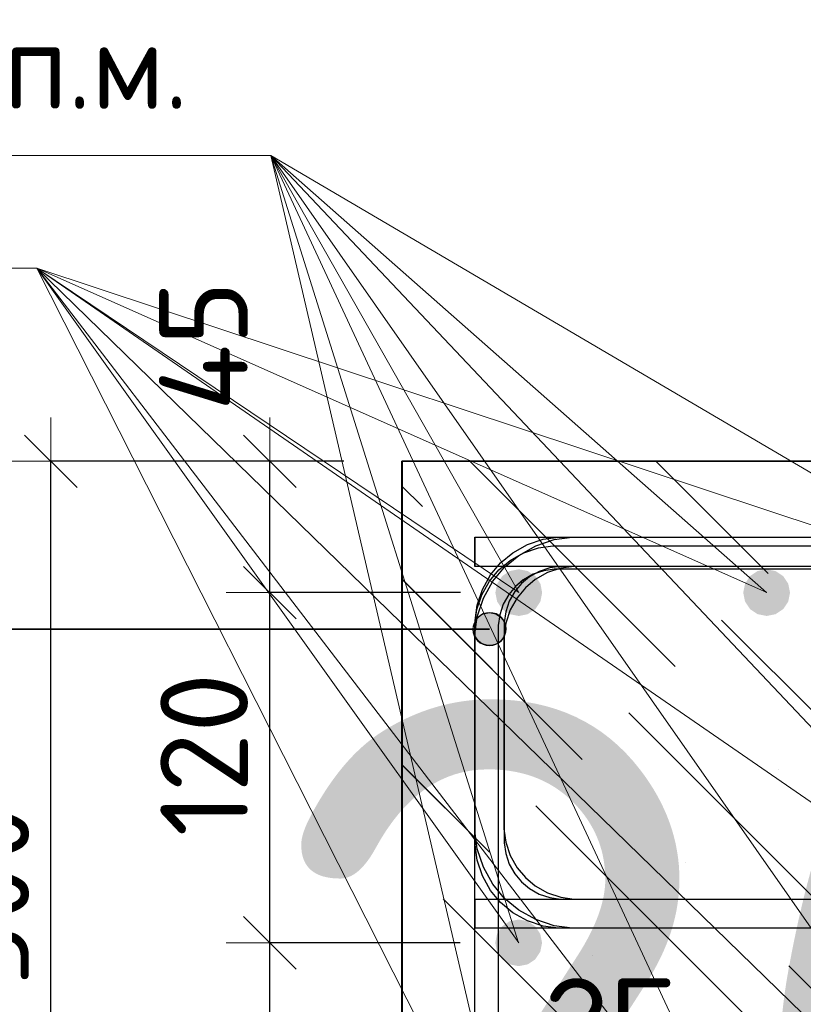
# Model space of a CAD drawing. Header units: metres. Extents: x -38 to 97, y -15 to 21.
# Tile 94 of 132: x 72.144 to 72.413, y 6.492 to 6.83. Entities that reach past the tile are written whole.
import ezdxf

# ---------------------------------------------------------------- set-up
doc = ezdxf.new("R2010")
doc.units = ezdxf.units.M
doc.header["$PDMODE"] = 65
for name, color, linetype, lineweight in [('XR$3$Арм. стержнями верхней зоны', 180, 'Continuous', 35), ('XR$3$Арм. стержнями нижней зоны', 180, 'Continuous', 35), ('XR$3$Арм.стержн. Арматура края', 96, 'Continuous', 35), ('XR$3$Арм.стержн. Хомут', 240, 'Continuous', 35), ('XR$3$Арм.стержн.горизонт. 1', 180, 'Continuous', 35), ('XR$3$Размерная линия (1)', 7, 'Continuous', 13), ('XR$3$Размерная линия_ общее', 7, 'Continuous', 13), ('XR$5$Арм. стержнями верхней зоны', 180, 'Continuous', 35), ('XR$5$Арм. стержнями нижней зоны', 180, 'Continuous', 35), ('XR$5$Арм.стержн. Арматура края', 96, 'Continuous', 35), ('XR$5$Арм.стержн. Хомут', 240, 'Continuous', 35), ('XR$5$Арм.стержн.горизонт. 1', 180, 'Continuous', 35), ('XR$5$Размерная линия (1)', 7, 'Continuous', 13), ('XR$5$Размерная линия_ общее', 7, 'Continuous', 13)]:
    doc.layers.add(name, color=color, linetype=linetype, lineweight=lineweight)
doc.styles.add('ISOCPEUR', font='txt')
doc.dimstyles.new('DIMSTYLE_10', dxfattribs={"dimtxt": 0.03, "dimasz": 0.03, "dimexe": 0, "dimexo": 0, "dimgap": 0.015, "dimtad": 2, "dimdec": 0, "dimlfac": 1000, "dimrnd": 1, "dimzin": 12, "dimdsep": 46, "dimtxsty": 'ISOCPEUR', "dimblk1": 'ALL_ML_STRICH', "dimblk2": 'ALL_ML_STRICH', "dimsah": 1, "dimcen": 0, "dimclrd": 7, "dimclre": 256, "dimclrt": 7, "dimadec": 0, "dimazin": 0, "dimtfac": 1, "dimtdec": 0, "dimtix": 1, "dimtmove": 2, "dimatfit": 3, "dimfxl": 0, "dimtzin": 0, "dimlwd": 0, "dimlwe": -3, "dimarcsym": 0})
doc.dimstyles.new('DIMSTYLE_11', dxfattribs={"dimtxt": 0.033, "dimasz": 0.0375, "dimexe": 0, "dimexo": 0, "dimgap": 0.0165, "dimtad": 2, "dimdec": 0, "dimlfac": 1000, "dimrnd": 1, "dimzin": 12, "dimdsep": 46, "dimtxsty": 'ISOCPEUR', "dimblk1": 'ALL_ML_STRICH', "dimblk2": 'ALL_ML_STRICH', "dimsah": 1, "dimcen": 0, "dimclrd": 7, "dimclre": 256, "dimclrt": 7, "dimadec": 0, "dimazin": 0, "dimtfac": 1, "dimtdec": 0, "dimtix": 1, "dimtmove": 2, "dimatfit": 3, "dimfxl": 0, "dimtvp": 1.2, "dimtzin": 0, "dimlwd": 0, "dimlwe": -3, "dimarcsym": 0})
doc.dimstyles.new('DIMSTYLE_12', dxfattribs={"dimtxt": 0.03, "dimasz": 0.03, "dimexe": 0, "dimexo": 0, "dimgap": 0.015, "dimtad": 2, "dimdec": 0, "dimlfac": 1000, "dimrnd": 1, "dimzin": 12, "dimdsep": 46, "dimtxsty": 'ISOCPEUR', "dimblk1": 'ALL_ML_STRICH', "dimblk2": 'ALL_ML_STRICH', "dimsah": 1, "dimcen": 0, "dimclrd": 7, "dimclre": 256, "dimclrt": 7, "dimadec": 0, "dimazin": 0, "dimtfac": 1, "dimtdec": 0, "dimtix": 1, "dimtmove": 2, "dimatfit": 3, "dimfxl": 0, "dimtzin": 0, "dimlwd": 0, "dimlwe": -3, "dimarcsym": 0})
doc.dimstyles.new('DIMSTYLE_14', dxfattribs={"dimtxt": 0.03, "dimasz": 0.03, "dimexe": 0, "dimexo": 0, "dimgap": 0.015, "dimtad": 2, "dimdec": 0, "dimlfac": 1000, "dimrnd": 1, "dimzin": 12, "dimdsep": 46, "dimtxsty": 'ISOCPEUR', "dimblk1": 'ALL_ML_STRICH', "dimblk2": 'ALL_ML_STRICH', "dimsah": 1, "dimcen": 0, "dimclrd": 7, "dimclre": 256, "dimclrt": 7, "dimadec": 0, "dimazin": 0, "dimtfac": 1, "dimtdec": 0, "dimtix": 1, "dimtmove": 2, "dimatfit": 3, "dimfxl": 0, "dimtvp": 1.2, "dimtzin": 0, "dimlwd": 0, "dimlwe": -3, "dimarcsym": 0})
doc.dimstyles.new('DIMSTYLE_9', dxfattribs={"dimtxt": 0.033, "dimasz": 0.0375, "dimexe": 0, "dimexo": 0, "dimgap": 0.0165, "dimtad": 2, "dimdec": 0, "dimlfac": 1000, "dimrnd": 1, "dimzin": 12, "dimdsep": 46, "dimtxsty": 'ISOCPEUR', "dimblk1": 'ALL_ML_STRICH', "dimblk2": 'ALL_ML_STRICH', "dimsah": 1, "dimcen": 0, "dimclrd": 7, "dimclre": 256, "dimclrt": 7, "dimadec": 0, "dimazin": 0, "dimtfac": 1, "dimtdec": 0, "dimtix": 1, "dimtmove": 2, "dimatfit": 3, "dimfxl": 0, "dimtvp": 1.2, "dimtzin": 0, "dimlwd": 0, "dimlwe": -3, "dimarcsym": 0})
pattern_1 = [(135, (0, 0), (-0.031819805, -0.031819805), [0.4, -0.05, 0, -0.05]), (135, (-0.01591, -0.01591), (-0.031819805, -0.031819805), [0.8, -0.1, 0.1, -0.1])]

# ---------------------------------------------------------------- blocks, each defined once
blk = doc.blocks.new('ALL_ML_STRICH')
at = {"color": 0, "linetype": 'ByBlock', "lineweight": -2}
for p, q in [((0, -0.5), (0, 0.5)), ((-0.3, -0.3), (0.3, 0.3)), ((-1, 0), (0.5, 0))]:
    blk.add_line(p, q, dxfattribs=at)
blk = doc.blocks.new('*D68')
at = {"layer": 'DEFPOINTS', "color": 7, "linetype": 'Continuous', "lineweight": 13, "transparency": 33554687}
for p in [(72.27526, 6.46063), (72.27526, 6.42564), (72.30026, 6.42064)]:
    blk.add_point(p, dxfattribs=at)
at = {"layer": 'XR$3$Размерная линия_ общее', "color": 253, "linetype": 'Continuous', "lineweight": -2, "true_color": 0xa0a0a0, "transparency": 33554687}
for p, q in [((72.27526, 6.44564), (72.27526, 6.46063)), ((72.30026, 6.44064), (72.30026, 6.46063))]:
    blk.add_line(p, q, dxfattribs=at)
at = {"layer": 'XR$3$Размерная линия_ общее', "color": 7, "linetype": 'Continuous', "lineweight": -2, "transparency": 33554687}
blk.add_line((72.27526, 6.46063), (72.30026, 6.46063), dxfattribs=at)
at = {"layer": 'XR$3$Размерная линия_ общее', "color": 7, "linetype": 'Continuous', "lineweight": 13, "transparency": 33554687, "xscale": 0.0375, "yscale": 0.0375, "zscale": 0.0375, "rotation": 180}
blk.add_blockref('ALL_ML_STRICH', (72.27526, 6.46063), dxfattribs=at)
at = {"layer": 'XR$3$Размерная линия_ общее', "color": 7, "linetype": 'Continuous', "lineweight": 13, "transparency": 33554687, "xscale": 0.0375, "yscale": 0.0375, "zscale": 0.0375}
blk.add_blockref('ALL_ML_STRICH', (72.30026, 6.46063), dxfattribs=at)
at = {"layer": 'XR$3$Размерная линия_ общее', "color": 7, "linetype": 'Continuous', "lineweight": 13, "transparency": 33554687, "insert": (72.34699, 6.48463), "char_height": 0.033, "width": 0.066, "attachment_point": 5, "style": 'ISOCPEUR'}
blk.add_mtext('\\A1;{25}', dxfattribs=at)
at = {"layer": 'XR$3$Размерная линия_ общее', "color": 7, "linetype": 'Continuous', "lineweight": 13, "transparency": 33554687, "insert": (72.32004, 6.46042), "char_height": 0.027, "width": 0.00135, "attachment_point": 1, "line_spacing_factor": 0.60241, "style": 'ISOCPEUR'}
blk.add_mtext('з.с.', dxfattribs=at)
blk = doc.blocks.new('*D69')
at = {"layer": 'DEFPOINTS', "color": 7, "linetype": 'Continuous', "lineweight": 13, "transparency": 33554687}
for p in [(72.2753, 6.67826), (72.15496, 6.37826), (72.27526, 6.37826)]:
    blk.add_point(p, dxfattribs=at)
at = {"layer": 'XR$3$Размерная линия (1)', "color": 9, "linetype": 'Continuous', "lineweight": -2, "true_color": 0xc7c7c7, "transparency": 33554687}
for p, q in [((72.2553, 6.67826), (72.15496, 6.67826)), ((72.25526, 6.37826), (72.15496, 6.37826))]:
    blk.add_line(p, q, dxfattribs=at)
at = {"layer": 'XR$3$Размерная линия (1)', "color": 7, "linetype": 'Continuous', "lineweight": -2, "transparency": 33554687}
blk.add_line((72.15496, 6.37826), (72.15496, 6.67826), dxfattribs=at)
at = {"layer": 'XR$3$Размерная линия (1)', "color": 7, "linetype": 'Continuous', "lineweight": 13, "transparency": 33554687, "xscale": 0.03, "yscale": 0.03, "zscale": 0.03}
for p, rotation in [((72.15496, 6.67826), 90), ((72.15496, 6.37826), 270)]:
    blk.add_blockref('ALL_ML_STRICH', p, dxfattribs=dict(at, rotation=rotation))
at = {"layer": 'XR$3$Размерная линия (1)', "color": 7, "linetype": 'Continuous', "lineweight": 13, "transparency": 33554687, "insert": (72.13246, 6.52976), "char_height": 0.03, "width": 0.09, "attachment_point": 5, "rotation": 90, "style": 'ISOCPEUR'}
blk.add_mtext('\\A1;{300}', dxfattribs=at)
blk = doc.blocks.new('*D145')
at = {"layer": 'DEFPOINTS', "color": 7, "linetype": 'Continuous', "lineweight": 13, "transparency": 33554687}
for p in [(72.31523, 6.51326), (72.22996, 6.41826), (72.31523, 6.41826)]:
    blk.add_point(p, dxfattribs=at)
at = {"layer": 'XR$3$Размерная линия (1)', "color": 9, "linetype": 'Continuous', "lineweight": -2, "true_color": 0xc7c7c7, "transparency": 33554687}
for p, q in [((72.29523, 6.51326), (72.22996, 6.51326)), ((72.29523, 6.41826), (72.22996, 6.41826))]:
    blk.add_line(p, q, dxfattribs=at)
at = {"layer": 'XR$3$Размерная линия (1)', "color": 7, "linetype": 'Continuous', "lineweight": -2, "transparency": 33554687}
blk.add_line((72.22996, 6.41826), (72.22996, 6.51326), dxfattribs=at)
at = {"layer": 'XR$3$Размерная линия (1)', "color": 7, "linetype": 'Continuous', "lineweight": 13, "transparency": 33554687, "xscale": 0.03, "yscale": 0.03, "zscale": 0.03}
for p, rotation in [((72.22996, 6.51326), 90), ((72.22996, 6.41826), 270)]:
    blk.add_blockref('ALL_ML_STRICH', p, dxfattribs=dict(at, rotation=rotation))
at = {"layer": 'XR$3$Размерная линия (1)', "color": 7, "linetype": 'Continuous', "lineweight": 13, "transparency": 33554687, "insert": (72.20746, 6.46726), "char_height": 0.03, "width": 0.06, "attachment_point": 5, "rotation": 90, "style": 'ISOCPEUR'}
blk.add_mtext('\\A1;{95}', dxfattribs=at)
blk = doc.blocks.new('*D146')
at = {"layer": 'DEFPOINTS', "color": 7, "linetype": 'Continuous', "lineweight": 13, "transparency": 33554687}
for p in [(72.31526, 6.63326), (72.22996, 6.51326), (72.31523, 6.51326)]:
    blk.add_point(p, dxfattribs=at)
at = {"layer": 'XR$3$Размерная линия (1)', "color": 9, "linetype": 'Continuous', "lineweight": -2, "true_color": 0xc7c7c7, "transparency": 33554687}
for p, q in [((72.29526, 6.63326), (72.22996, 6.63326)), ((72.29523, 6.51326), (72.22996, 6.51326))]:
    blk.add_line(p, q, dxfattribs=at)
at = {"layer": 'XR$3$Размерная линия (1)', "color": 7, "linetype": 'Continuous', "lineweight": -2, "transparency": 33554687}
blk.add_line((72.22996, 6.51326), (72.22996, 6.63326), dxfattribs=at)
at = {"layer": 'XR$3$Размерная линия (1)', "color": 7, "linetype": 'Continuous', "lineweight": 13, "transparency": 33554687, "xscale": 0.03, "yscale": 0.03, "zscale": 0.03}
for p, rotation in [((72.22996, 6.63326), 90), ((72.22996, 6.51326), 270)]:
    blk.add_blockref('ALL_ML_STRICH', p, dxfattribs=dict(at, rotation=rotation))
at = {"layer": 'XR$3$Размерная линия (1)', "color": 7, "linetype": 'Continuous', "lineweight": 13, "transparency": 33554687, "insert": (72.20746, 6.57776), "char_height": 0.03, "width": 0.09, "attachment_point": 5, "rotation": 90, "style": 'ISOCPEUR'}
blk.add_mtext('\\A1;{120}', dxfattribs=at)
blk = doc.blocks.new('*D147')
at = {"layer": 'DEFPOINTS', "color": 7, "linetype": 'Continuous', "lineweight": 13, "transparency": 33554687}
for p in [(72.27526, 6.67826), (72.22996, 6.63326), (72.31526, 6.63326)]:
    blk.add_point(p, dxfattribs=at)
at = {"layer": 'XR$3$Размерная линия (1)', "color": 9, "linetype": 'Continuous', "lineweight": -2, "true_color": 0xc7c7c7, "transparency": 33554687}
for p, q in [((72.25526, 6.67826), (72.22996, 6.67826)), ((72.29526, 6.63326), (72.22996, 6.63326))]:
    blk.add_line(p, q, dxfattribs=at)
at = {"layer": 'XR$3$Размерная линия (1)', "color": 7, "linetype": 'Continuous', "lineweight": -2, "transparency": 33554687}
blk.add_line((72.22996, 6.63326), (72.22996, 6.67826), dxfattribs=at)
at = {"layer": 'XR$3$Размерная линия (1)', "color": 7, "linetype": 'Continuous', "lineweight": 13, "transparency": 33554687, "xscale": 0.03, "yscale": 0.03, "zscale": 0.03}
for p, rotation in [((72.22996, 6.67826), 90), ((72.22996, 6.63326), 270)]:
    blk.add_blockref('ALL_ML_STRICH', p, dxfattribs=dict(at, rotation=rotation))
at = {"layer": 'XR$3$Размерная линия (1)', "color": 7, "linetype": 'Continuous', "lineweight": 13, "transparency": 33554687, "insert": (72.20704, 6.71794), "char_height": 0.03, "width": 0.06, "attachment_point": 5, "rotation": 90, "style": 'ISOCPEUR'}
blk.add_mtext('\\A1;{45}', dxfattribs=at)
blk = doc.blocks.new('*D718')
at = {"layer": 'DEFPOINTS', "color": 7, "linetype": 'Continuous', "lineweight": 13, "transparency": 33554687}
for p in [(72.27526, 6.46063), (72.27526, 6.42564), (72.30026, 6.42064)]:
    blk.add_point(p, dxfattribs=at)
at = {"layer": 'XR$5$Размерная линия_ общее', "color": 253, "linetype": 'Continuous', "lineweight": -2, "true_color": 0xa0a0a0, "transparency": 33554687}
for p, q in [((72.27526, 6.44564), (72.27526, 6.46063)), ((72.30026, 6.44064), (72.30026, 6.46063))]:
    blk.add_line(p, q, dxfattribs=at)
at = {"layer": 'XR$5$Размерная линия_ общее', "color": 7, "linetype": 'Continuous', "lineweight": -2, "transparency": 33554687}
blk.add_line((72.27526, 6.46063), (72.30026, 6.46063), dxfattribs=at)
at = {"layer": 'XR$5$Размерная линия_ общее', "color": 7, "linetype": 'Continuous', "lineweight": 13, "transparency": 33554687, "xscale": 0.0375, "yscale": 0.0375, "zscale": 0.0375, "rotation": 180}
blk.add_blockref('ALL_ML_STRICH', (72.27526, 6.46063), dxfattribs=at)
at = {"layer": 'XR$5$Размерная линия_ общее', "color": 7, "linetype": 'Continuous', "lineweight": 13, "transparency": 33554687, "xscale": 0.0375, "yscale": 0.0375, "zscale": 0.0375}
blk.add_blockref('ALL_ML_STRICH', (72.30026, 6.46063), dxfattribs=at)
at = {"layer": 'XR$5$Размерная линия_ общее', "color": 7, "linetype": 'Continuous', "lineweight": 13, "transparency": 33554687, "insert": (72.34699, 6.48463), "char_height": 0.033, "width": 0.066, "attachment_point": 5, "style": 'ISOCPEUR'}
blk.add_mtext('\\A1;{25}', dxfattribs=at)
at = {"layer": 'XR$5$Размерная линия_ общее', "color": 7, "linetype": 'Continuous', "lineweight": 13, "transparency": 33554687, "insert": (72.32004, 6.46042), "char_height": 0.027, "width": 0.00135, "attachment_point": 1, "line_spacing_factor": 0.60241, "style": 'ISOCPEUR'}
blk.add_mtext('з.с.', dxfattribs=at)
blk = doc.blocks.new('*D719')
at = {"layer": 'DEFPOINTS', "color": 7, "linetype": 'Continuous', "lineweight": 13, "transparency": 33554687}
for p in [(72.2753, 6.67826), (72.15496, 6.37826), (72.27526, 6.37826)]:
    blk.add_point(p, dxfattribs=at)
at = {"layer": 'XR$5$Размерная линия (1)', "color": 9, "linetype": 'Continuous', "lineweight": -2, "true_color": 0xc7c7c7, "transparency": 33554687}
for p, q in [((72.2553, 6.67826), (72.15496, 6.67826)), ((72.25526, 6.37826), (72.15496, 6.37826))]:
    blk.add_line(p, q, dxfattribs=at)
at = {"layer": 'XR$5$Размерная линия (1)', "color": 7, "linetype": 'Continuous', "lineweight": -2, "transparency": 33554687}
blk.add_line((72.15496, 6.37826), (72.15496, 6.67826), dxfattribs=at)
at = {"layer": 'XR$5$Размерная линия (1)', "color": 7, "linetype": 'Continuous', "lineweight": 13, "transparency": 33554687, "xscale": 0.03, "yscale": 0.03, "zscale": 0.03}
for p, rotation in [((72.15496, 6.67826), 90), ((72.15496, 6.37826), 270)]:
    blk.add_blockref('ALL_ML_STRICH', p, dxfattribs=dict(at, rotation=rotation))
at = {"layer": 'XR$5$Размерная линия (1)', "color": 7, "linetype": 'Continuous', "lineweight": 13, "transparency": 33554687, "insert": (72.13246, 6.52976), "char_height": 0.03, "width": 0.09, "attachment_point": 5, "rotation": 90, "style": 'ISOCPEUR'}
blk.add_mtext('\\A1;{300}', dxfattribs=at)
blk = doc.blocks.new('*D782')
at = {"layer": 'DEFPOINTS', "color": 7, "linetype": 'Continuous', "lineweight": 13, "transparency": 33554687}
for p in [(72.31523, 6.51326), (72.22996, 6.41826), (72.31523, 6.41826)]:
    blk.add_point(p, dxfattribs=at)
at = {"layer": 'XR$5$Размерная линия (1)', "color": 9, "linetype": 'Continuous', "lineweight": -2, "true_color": 0xc7c7c7, "transparency": 33554687}
for p, q in [((72.29523, 6.51326), (72.22996, 6.51326)), ((72.29523, 6.41826), (72.22996, 6.41826))]:
    blk.add_line(p, q, dxfattribs=at)
at = {"layer": 'XR$5$Размерная линия (1)', "color": 7, "linetype": 'Continuous', "lineweight": -2, "transparency": 33554687}
blk.add_line((72.22996, 6.41826), (72.22996, 6.51326), dxfattribs=at)
at = {"layer": 'XR$5$Размерная линия (1)', "color": 7, "linetype": 'Continuous', "lineweight": 13, "transparency": 33554687, "xscale": 0.03, "yscale": 0.03, "zscale": 0.03}
for p, rotation in [((72.22996, 6.51326), 90), ((72.22996, 6.41826), 270)]:
    blk.add_blockref('ALL_ML_STRICH', p, dxfattribs=dict(at, rotation=rotation))
at = {"layer": 'XR$5$Размерная линия (1)', "color": 7, "linetype": 'Continuous', "lineweight": 13, "transparency": 33554687, "insert": (72.20746, 6.46726), "char_height": 0.03, "width": 0.06, "attachment_point": 5, "rotation": 90, "style": 'ISOCPEUR'}
blk.add_mtext('\\A1;{95}', dxfattribs=at)
blk = doc.blocks.new('*D783')
at = {"layer": 'DEFPOINTS', "color": 7, "linetype": 'Continuous', "lineweight": 13, "transparency": 33554687}
for p in [(72.3153, 6.63326), (72.22996, 6.51326), (72.31523, 6.51326)]:
    blk.add_point(p, dxfattribs=at)
at = {"layer": 'XR$5$Размерная линия (1)', "color": 9, "linetype": 'Continuous', "lineweight": -2, "true_color": 0xc7c7c7, "transparency": 33554687}
for p, q in [((72.2953, 6.63326), (72.22996, 6.63326)), ((72.29523, 6.51326), (72.22996, 6.51326))]:
    blk.add_line(p, q, dxfattribs=at)
at = {"layer": 'XR$5$Размерная линия (1)', "color": 7, "linetype": 'Continuous', "lineweight": -2, "transparency": 33554687}
blk.add_line((72.22996, 6.51326), (72.22996, 6.63326), dxfattribs=at)
at = {"layer": 'XR$5$Размерная линия (1)', "color": 7, "linetype": 'Continuous', "lineweight": 13, "transparency": 33554687, "xscale": 0.03, "yscale": 0.03, "zscale": 0.03}
for p, rotation in [((72.22996, 6.63326), 90), ((72.22996, 6.51326), 270)]:
    blk.add_blockref('ALL_ML_STRICH', p, dxfattribs=dict(at, rotation=rotation))
at = {"layer": 'XR$5$Размерная линия (1)', "color": 7, "linetype": 'Continuous', "lineweight": 13, "transparency": 33554687, "insert": (72.20746, 6.57776), "char_height": 0.03, "width": 0.09, "attachment_point": 5, "rotation": 90, "style": 'ISOCPEUR'}
blk.add_mtext('\\A1;{120}', dxfattribs=at)
blk = doc.blocks.new('*D784')
at = {"layer": 'DEFPOINTS', "color": 7, "linetype": 'Continuous', "lineweight": 13, "transparency": 33554687}
for p in [(72.27526, 6.67826), (72.22996, 6.63326), (72.3153, 6.63326)]:
    blk.add_point(p, dxfattribs=at)
at = {"layer": 'XR$5$Размерная линия (1)', "color": 9, "linetype": 'Continuous', "lineweight": -2, "true_color": 0xc7c7c7, "transparency": 33554687}
for p, q in [((72.25526, 6.67826), (72.22996, 6.67826)), ((72.2953, 6.63326), (72.22996, 6.63326))]:
    blk.add_line(p, q, dxfattribs=at)
at = {"layer": 'XR$5$Размерная линия (1)', "color": 7, "linetype": 'Continuous', "lineweight": -2, "transparency": 33554687}
blk.add_line((72.22996, 6.63326), (72.22996, 6.67826), dxfattribs=at)
at = {"layer": 'XR$5$Размерная линия (1)', "color": 7, "linetype": 'Continuous', "lineweight": 13, "transparency": 33554687, "xscale": 0.03, "yscale": 0.03, "zscale": 0.03}
for p, rotation in [((72.22996, 6.67826), 90), ((72.22996, 6.63326), 270)]:
    blk.add_blockref('ALL_ML_STRICH', p, dxfattribs=dict(at, rotation=rotation))
at = {"layer": 'XR$5$Размерная линия (1)', "color": 7, "linetype": 'Continuous', "lineweight": 13, "transparency": 33554687, "insert": (72.20741, 6.71765), "char_height": 0.03, "width": 0.06, "attachment_point": 5, "rotation": 90, "style": 'ISOCPEUR'}
blk.add_mtext('\\A1;{45}', dxfattribs=at)

msp = doc.modelspace()

# ---------------------------------------------------------------- hatches: boundary and pattern name
at = {"linetype": 'Continuous', "lineweight": 25, "transparency": 33554687}
h = msp.add_hatch(dxfattribs=at)
h.set_pattern_fill('__________540', scale=0.015, style=0, pattern_type=2)
h.set_pattern_definition(pattern_1)
h.paths.add_polyline_path([(72.52526, 6.67826), (72.27526, 6.67826), (72.27526, 6.37826), (72.52526, 6.37826)], flags=0)
h = msp.add_hatch(dxfattribs=at)
h.set_pattern_fill('__________540', scale=0.015, style=0, pattern_type=2)
h.set_pattern_definition(pattern_1)
h.paths.add_polyline_path([(72.5253, 6.47826), (72.27532, 6.47826), (72.27532, 6.67826), (72.2753, 6.67826), (72.2753, 6.37826), (72.5253, 6.37826)], flags=0)
at = {"linetype": 'Continuous', "lineweight": 13, "transparency": 33554687}
h = msp.add_hatch(dxfattribs=at)
h.set_pattern_fill('__________540', scale=0.015, style=0, pattern_type=2)
h.set_pattern_definition(pattern_1)
h.paths.add_polyline_path([(72.27532, 6.67826), (72.27532, 6.47826), (72.65727, 6.47826), (72.65727, 6.67826)], flags=0)
at = {"layer": 'XR$3$Арм.стержн. Арматура края', "linetype": 'Continuous', "lineweight": 13, "transparency": 33554687}
for points in [[(72.30037, 6.61784), (72.30037, 6.62347), (72.29958, 6.62065)], [(72.30037, 6.62347), (72.30239, 6.61582), (72.30239, 6.62549)], [(72.30037, 6.62347), (72.30037, 6.61784), (72.30239, 6.61582)], [(72.30239, 6.62549), (72.30521, 6.61503), (72.30521, 6.62628)], [(72.30239, 6.62549), (72.30239, 6.61582), (72.30521, 6.61503)], [(72.30521, 6.62628), (72.30521, 6.61503), (72.30802, 6.61582)], [(72.30521, 6.62628), (72.30802, 6.61582), (72.30802, 6.62549)], [(72.30802, 6.62549), (72.30802, 6.61582), (72.31004, 6.61784)], [(72.30802, 6.62549), (72.31004, 6.61784), (72.31004, 6.62347)], [(72.31004, 6.62347), (72.31004, 6.61784), (72.31083, 6.62065)]]:
    msp.add_hatch(color=7, dxfattribs=at).paths.add_polyline_path(points)
at = {"layer": 'XR$3$Арм.стержн.горизонт. 1', "linetype": 'Continuous', "lineweight": 50, "transparency": 33554687}
for points in [[(72.32326, 6.63326), (72.32265, 6.63632), (72.32092, 6.63892), (72.31833, 6.64065), (72.31526, 6.64126), (72.3122, 6.64065), (72.30961, 6.63892), (72.30787, 6.63632), (72.30726, 6.63326), (72.30787, 6.6302), (72.30961, 6.6276), (72.3122, 6.62587), (72.31526, 6.62526), (72.31833, 6.62587), (72.32092, 6.6276), (72.32265, 6.6302)], [(72.40819, 6.63326), (72.40758, 6.63632), (72.40584, 6.63892), (72.40325, 6.64065), (72.40019, 6.64126), (72.39713, 6.64065), (72.39453, 6.63892), (72.3928, 6.63632), (72.39219, 6.63326), (72.3928, 6.6302), (72.39453, 6.6276), (72.39713, 6.62587), (72.40019, 6.62526), (72.40325, 6.62587), (72.40584, 6.6276), (72.40758, 6.6302)], [(72.32323, 6.51326), (72.32262, 6.51632), (72.32088, 6.51892), (72.31829, 6.52065), (72.31523, 6.52126), (72.31216, 6.52065), (72.30957, 6.51892), (72.30783, 6.51632), (72.30723, 6.51326), (72.30783, 6.5102), (72.30957, 6.5076), (72.31216, 6.50587), (72.31523, 6.50526), (72.31829, 6.50587), (72.32088, 6.5076), (72.32262, 6.5102)]]:
    msp.add_hatch(color=7, dxfattribs=at).paths.add_polyline_path(points)
at = {"layer": 'XR$5$Арм.стержн. Арматура края', "linetype": 'Continuous', "lineweight": 13, "transparency": 33554687}
for points in [[(72.30249, 6.62571), (72.3053, 6.61525), (72.3053, 6.6265)], [(72.3053, 6.6265), (72.3053, 6.61525), (72.30811, 6.61604)], [(72.3053, 6.6265), (72.30811, 6.61604), (72.30811, 6.62571)], [(72.30046, 6.61806), (72.30046, 6.62369), (72.29968, 6.62087)], [(72.30046, 6.62369), (72.30249, 6.61604), (72.30249, 6.62571)], [(72.30046, 6.62369), (72.30046, 6.61806), (72.30249, 6.61604)], [(72.30249, 6.62571), (72.30249, 6.61604), (72.3053, 6.61525)], [(72.30811, 6.62571), (72.30811, 6.61604), (72.31014, 6.61806)], [(72.30811, 6.62571), (72.31014, 6.61806), (72.31014, 6.62369)], [(72.31014, 6.62369), (72.31014, 6.61806), (72.31093, 6.62087)]]:
    msp.add_hatch(color=7, dxfattribs=at).paths.add_polyline_path(points)
at = {"layer": 'XR$5$Арм.стержн.горизонт. 1', "linetype": 'Continuous', "lineweight": 50, "transparency": 33554687}
for points in [[(72.3233, 6.63326), (72.32269, 6.63632), (72.32096, 6.63892), (72.31836, 6.64065), (72.3153, 6.64126), (72.31224, 6.64065), (72.30964, 6.63892), (72.30791, 6.63632), (72.3073, 6.63326), (72.30791, 6.6302), (72.30964, 6.6276), (72.31224, 6.62587), (72.3153, 6.62526), (72.31836, 6.62587), (72.32096, 6.6276), (72.32269, 6.6302)], [(72.40823, 6.63326), (72.40762, 6.63632), (72.40588, 6.63892), (72.40329, 6.64065), (72.40023, 6.64126), (72.39716, 6.64065), (72.39457, 6.63892), (72.39283, 6.63632), (72.39223, 6.63326), (72.39283, 6.6302), (72.39457, 6.6276), (72.39716, 6.62587), (72.40023, 6.62526), (72.40329, 6.62587), (72.40588, 6.6276), (72.40762, 6.6302)], [(72.32326, 6.51326), (72.32265, 6.51632), (72.32092, 6.51892), (72.31833, 6.52065), (72.31526, 6.52126), (72.3122, 6.52065), (72.30961, 6.51892), (72.30787, 6.51632), (72.30726, 6.51326), (72.30787, 6.5102), (72.30961, 6.5076), (72.3122, 6.50587), (72.31526, 6.50526), (72.31833, 6.50587), (72.32092, 6.5076), (72.32265, 6.5102)]]:
    msp.add_hatch(color=7, dxfattribs=at).paths.add_polyline_path(points)

# ---------------------------------------------------------------- linework, layer by layer
at = {"color": 7, "linetype": 'Continuous', "lineweight": 35, "transparency": 33554687}
for p, q in [((72.27526, 6.67826), (72.27526, 6.37826)), ((72.52526, 6.67826), (72.27526, 6.67826)), ((72.2753, 6.67826), (72.2753, 6.37826)), ((72.27532, 6.67826), (72.2753, 6.67826)), ((72.65727, 6.67826), (72.27532, 6.67826))]:
    msp.add_line(p, q, dxfattribs=at)
at = {"layer": 'XR$3$Арм. стержнями верхней зоны', "color": 4, "linetype": 'Continuous', "lineweight": 25, "transparency": 33554687}
msp.add_lwpolyline([(72.30026, 6.65226), (72.66223, 6.65226), (72.66223, 6.64226), (72.30026, 6.64226), (72.30026, 6.65226)], dxfattribs=at)
at = {"layer": 'XR$3$Арм. стержнями нижней зоны', "color": 4, "linetype": 'Continuous', "lineweight": 25, "transparency": 33554687}
msp.add_lwpolyline([(72.30026, 6.52826), (72.66223, 6.52826), (72.66223, 6.51826), (72.30026, 6.51826), (72.30026, 6.52826)], dxfattribs=at)
at = {"layer": 'XR$3$Арм.стержн. Арматура края', "color": 7, "linetype": 'Continuous', "lineweight": 13, "transparency": 33554687}
for p, q in [((72.30521, 6.62628), (72.30521, 6.62628)), ((71.85659, 6.62065), (72.16359, 6.62065)), ((72.16359, 6.62065), (72.30521, 6.62065)), ((72.29958, 6.62065), (72.29958, 6.62065)), ((72.31083, 6.62065), (72.31083, 6.62065)), ((72.30521, 6.61503), (72.30521, 6.61503))]:
    msp.add_line(p, q, dxfattribs=at)
at = {"layer": 'XR$3$Арм.стержн. Арматура края', "color": 4, "linetype": 'Continuous', "lineweight": 25, "transparency": 33554687}
for points in [[(72.66223, 6.51826), (72.33355, 6.51826), (72.32745, 6.51911), (72.3211, 6.5212), (72.31526, 6.52448), (72.31044, 6.5285), (72.30642, 6.53331), (72.30315, 6.53916), (72.30106, 6.54551), (72.30021, 6.55161), (72.30021, 6.61891), (72.30106, 6.62501), (72.30315, 6.63136), (72.30642, 6.63721), (72.31044, 6.64202), (72.31526, 6.64604), (72.3211, 6.64932), (72.32745, 6.65141), (72.33355, 6.65226), (72.66223, 6.65226)], [(72.66223, 6.64226), (72.33425, 6.64226), (72.32973, 6.64163), (72.32515, 6.64012), (72.32095, 6.63777), (72.31754, 6.63492), (72.31469, 6.63151), (72.31234, 6.62732), (72.31084, 6.62274), (72.31021, 6.61822), (72.31021, 6.5523), (72.31084, 6.54778), (72.31234, 6.5432), (72.31469, 6.53901), (72.31754, 6.5356), (72.32095, 6.53275), (72.32515, 6.5304), (72.32973, 6.52889), (72.33425, 6.52826), (72.66223, 6.52826)]]:
    msp.add_lwpolyline(points, dxfattribs=at)
at = {"layer": 'XR$3$Арм.стержн. Арматура края', "color": 7, "linetype": 'Continuous', "lineweight": 13, "transparency": 33554687}
msp.add_circle((72.30521, 6.62065), 0.00563, dxfattribs=at)
at = {"layer": 'XR$3$Арм.стержн. Хомут', "color": 40, "linetype": 'Continuous', "lineweight": 25, "transparency": 33554687}
for points in [[(72.30023, 6.42994), (72.30023, 6.62258), (72.30091, 6.62746), (72.30258, 6.63254), (72.3052, 6.63722), (72.30842, 6.64107), (72.31227, 6.64429), (72.31694, 6.64691), (72.32202, 6.64858), (72.3269, 6.64926), (72.47359, 6.64926), (72.47847, 6.64858), (72.48355, 6.64691), (72.48822, 6.64429), (72.49207, 6.64107), (72.49529, 6.63722), (72.49791, 6.63254), (72.49959, 6.62746), (72.50026, 6.62258), (72.50026, 6.42994)], [(72.30023, 6.42994), (72.30023, 6.62258), (72.30091, 6.62746), (72.30258, 6.63254), (72.3052, 6.63722), (72.30842, 6.64107), (72.31227, 6.64429), (72.31694, 6.64691), (72.32202, 6.64858), (72.3269, 6.64926), (72.47359, 6.64926), (72.47847, 6.64858), (72.48355, 6.64691), (72.48822, 6.64429), (72.49207, 6.64107), (72.49529, 6.63722), (72.49791, 6.63254), (72.49959, 6.62746), (72.50026, 6.62258), (72.50026, 6.42994)], [(72.49226, 6.43049), (72.49226, 6.62203), (72.49176, 6.62564), (72.49055, 6.62931), (72.48868, 6.63266), (72.4864, 6.63539), (72.48367, 6.63767), (72.48031, 6.63955), (72.47665, 6.64076), (72.47303, 6.64126), (72.32746, 6.64126), (72.32384, 6.64076), (72.32018, 6.63955), (72.31682, 6.63767), (72.3141, 6.63539), (72.31182, 6.63266), (72.30994, 6.62931), (72.30873, 6.62564), (72.30823, 6.62203), (72.30823, 6.43049)], [(72.49226, 6.43049), (72.49226, 6.62203), (72.49176, 6.62564), (72.49055, 6.62931), (72.48868, 6.63266), (72.4864, 6.63539), (72.48367, 6.63767), (72.48031, 6.63955), (72.47665, 6.64076), (72.47303, 6.64126), (72.32746, 6.64126), (72.32384, 6.64076), (72.32018, 6.63955), (72.31682, 6.63767), (72.3141, 6.63539), (72.31182, 6.63266), (72.30994, 6.62931), (72.30873, 6.62564), (72.30823, 6.62203), (72.30823, 6.43049)]]:
    msp.add_lwpolyline(points, dxfattribs=at)
at = {"layer": 'XR$3$Арм.стержн.горизонт. 1', "color": 7, "linetype": 'Continuous', "lineweight": 13, "transparency": 33554687}
for p, q in [((72.00431, 6.78305), (72.23031, 6.78305)), ((72.23031, 6.78305), (72.4853, 6.41826)), ((72.23031, 6.78305), (72.40023, 6.41826)), ((72.23031, 6.78305), (72.4853, 6.51326)), ((72.23031, 6.78305), (72.31523, 6.41826)), ((72.23031, 6.78305), (72.31523, 6.51326)), ((72.23031, 6.78305), (72.31526, 6.63326)), ((72.23031, 6.78305), (72.48526, 6.63326)), ((72.23031, 6.78305), (72.40019, 6.63326))]:
    msp.add_line(p, q, dxfattribs=at)
at = {"layer": 'XR$5$Арм. стержнями верхней зоны', "color": 4, "linetype": 'Continuous', "lineweight": 25, "transparency": 33554687}
msp.add_lwpolyline([(72.3003, 6.65226), (72.66227, 6.65226), (72.66227, 6.64226), (72.3003, 6.64226), (72.3003, 6.65226)], dxfattribs=at)
at = {"layer": 'XR$5$Арм. стержнями нижней зоны', "color": 4, "linetype": 'Continuous', "lineweight": 25, "transparency": 33554687}
msp.add_lwpolyline([(72.3003, 6.52826), (72.66227, 6.52826), (72.66227, 6.51826), (72.3003, 6.51826), (72.3003, 6.52826)], dxfattribs=at)
at = {"layer": 'XR$5$Арм.стержн. Арматура края', "color": 7, "linetype": 'Continuous', "lineweight": 13, "transparency": 33554687}
for p, q in [((72.3053, 6.6265), (72.3053, 6.6265)), ((72.11467, 6.62087), (72.3053, 6.62087)), ((72.29968, 6.62087), (72.29968, 6.62087)), ((72.31093, 6.62087), (72.31093, 6.62087)), ((72.3053, 6.61525), (72.3053, 6.61525))]:
    msp.add_line(p, q, dxfattribs=at)
at = {"layer": 'XR$5$Арм.стержн. Арматура края', "color": 4, "linetype": 'Continuous', "lineweight": 25, "transparency": 33554687}
for points in [[(72.66227, 6.51826), (72.32887, 6.51826), (72.32365, 6.51899), (72.31821, 6.52078), (72.3132, 6.52358), (72.30907, 6.52703), (72.30563, 6.53116), (72.30282, 6.53617), (72.30103, 6.54161), (72.3003, 6.54682), (72.3003, 6.6237), (72.30103, 6.62891), (72.30282, 6.63435), (72.30563, 6.63936), (72.30907, 6.64349), (72.3132, 6.64694), (72.31821, 6.64974), (72.32365, 6.65153), (72.32887, 6.65226), (72.66227, 6.65226)], [(72.66227, 6.64226), (72.32956, 6.64226), (72.32592, 6.64175), (72.32226, 6.64054), (72.3189, 6.63866), (72.31617, 6.63639), (72.3139, 6.63366), (72.31202, 6.6303), (72.31081, 6.62664), (72.3103, 6.623), (72.3103, 6.54752), (72.31081, 6.54388), (72.31202, 6.54021), (72.3139, 6.53686), (72.31617, 6.53413), (72.3189, 6.53185), (72.32226, 6.52997), (72.32592, 6.52877), (72.32956, 6.52826), (72.66227, 6.52826)]]:
    msp.add_lwpolyline(points, dxfattribs=at)
at = {"layer": 'XR$5$Арм.стержн. Арматура края', "color": 7, "linetype": 'Continuous', "lineweight": 13, "transparency": 33554687}
msp.add_circle((72.3053, 6.62087), 0.00563, dxfattribs=at)
at = {"layer": 'XR$5$Арм.стержн. Хомут', "color": 40, "linetype": 'Continuous', "lineweight": 25, "transparency": 33554687}
for points in [[(72.30026, 6.42994), (72.30026, 6.62258), (72.30094, 6.62746), (72.30262, 6.63254), (72.30524, 6.63722), (72.30845, 6.64107), (72.3123, 6.64429), (72.31698, 6.64691), (72.32206, 6.64858), (72.32694, 6.64926), (72.47363, 6.64926), (72.47851, 6.64858), (72.48359, 6.64691), (72.48826, 6.64429), (72.49211, 6.64107), (72.49533, 6.63722), (72.49795, 6.63254), (72.49962, 6.62746), (72.5003, 6.62258), (72.5003, 6.42994)], [(72.30026, 6.42994), (72.30026, 6.62258), (72.30094, 6.62746), (72.30262, 6.63254), (72.30524, 6.63722), (72.30845, 6.64107), (72.3123, 6.64429), (72.31698, 6.64691), (72.32206, 6.64858), (72.32694, 6.64926), (72.47363, 6.64926), (72.47851, 6.64858), (72.48359, 6.64691), (72.48826, 6.64429), (72.49211, 6.64107), (72.49533, 6.63722), (72.49795, 6.63254), (72.49962, 6.62746), (72.5003, 6.62258), (72.5003, 6.42994)], [(72.4923, 6.43049), (72.4923, 6.62203), (72.4918, 6.62564), (72.49059, 6.62931), (72.48871, 6.63266), (72.48643, 6.63539), (72.4837, 6.63767), (72.48035, 6.63955), (72.47669, 6.64076), (72.47307, 6.64126), (72.32749, 6.64126), (72.32388, 6.64076), (72.32022, 6.63955), (72.31686, 6.63767), (72.31413, 6.63539), (72.31185, 6.63266), (72.30997, 6.62931), (72.30877, 6.62564), (72.30826, 6.62203), (72.30826, 6.43049)], [(72.4923, 6.43049), (72.4923, 6.62203), (72.4918, 6.62564), (72.49059, 6.62931), (72.48871, 6.63266), (72.48643, 6.63539), (72.4837, 6.63767), (72.48035, 6.63955), (72.47669, 6.64076), (72.47307, 6.64126), (72.32749, 6.64126), (72.32388, 6.64076), (72.32022, 6.63955), (72.31686, 6.63767), (72.31413, 6.63539), (72.31185, 6.63266), (72.30997, 6.62931), (72.30877, 6.62564), (72.30826, 6.62203), (72.30826, 6.43049)]]:
    msp.add_lwpolyline(points, dxfattribs=at)
at = {"layer": 'XR$5$Арм.стержн.горизонт. 1', "color": 7, "linetype": 'Continuous', "lineweight": 13, "transparency": 33554687}
for p, q in [((71.92415, 6.74446), (72.15015, 6.74446)), ((72.15015, 6.74446), (72.40023, 6.63326)), ((72.15015, 6.74446), (72.4853, 6.63326)), ((72.15015, 6.74446), (72.31526, 6.41826)), ((72.15015, 6.74446), (72.3153, 6.63326)), ((72.15015, 6.74446), (72.48534, 6.41826)), ((72.15015, 6.74446), (72.31526, 6.51326)), ((72.15015, 6.74446), (72.40026, 6.41826)), ((72.15015, 6.74446), (72.48534, 6.51326))]:
    msp.add_line(p, q, dxfattribs=at)

# ---------------------------------------------------------------- texts
at = {"color": 7, "linetype": 'Continuous', "lineweight": 35, "transparency": 33554687, "insert": (70.35063, 6.34671), "char_height": 0.25, "width": 2.7437149, "attachment_point": 7, "style": 'ISOCPEUR'}
msp.add_mtext('\\W0.96;ГОСТ 34028-2016', dxfattribs=at)
at = {"layer": 'XR$3$Арм.стержн.горизонт. 1', "color": 7, "linetype": 'Continuous', "lineweight": 25, "transparency": 33554687, "char_height": 0.03, "attachment_point": 7, "style": 'ISOCPEUR'}
for s, insert, width in [('\\W0.94;ø16 L=п.м.', (72.02431, 6.79905), 0.199983), ('\\W0.94;8шт. ', (72.06631, 6.73905), 0.1161286)]:
    msp.add_mtext(s, dxfattribs=dict(at, insert=insert, width=width))

# ---------------------------------------------------------------- dimensions: what is measured, and where the dimension line sits
at = {"layer": 'XR$3$Размерная линия (1)', "color": 7, "linetype": 'Continuous', "lineweight": 13, "transparency": 33554687}
for base, p1, p2, dimstyle, picture, middle in [((72.22996, 6.67826), (72.29526, 6.63326), (72.25526, 6.67826), 'DIMSTYLE_14', '*D147', (72.20704, 6.71794)), ((72.15496, 6.67826), (72.25526, 6.37826), (72.2553, 6.67826), 'DIMSTYLE_10', '*D69', (72.13246, 6.52976)), ((72.22996, 6.63326), (72.29523, 6.51326), (72.29526, 6.63326), 'DIMSTYLE_12', '*D146', (72.20746, 6.57776)), ((72.22996, 6.51326), (72.29523, 6.41826), (72.29523, 6.51326), 'DIMSTYLE_12', '*D145', (72.20746, 6.46726))]:
    dim = msp.add_linear_dim(base=base, p1=p1, p2=p2, angle=90, dimstyle=dimstyle, override={"dimpost": '<>', "dimclrd": 7, "dimclre": 9, "dimclrt": 7, "dimlwd": 0, "dimlwe": 65533}, dxfattribs=at)
    dim.commit()
    dim.dimension.update_dxf_attribs({"geometry": picture, "text_midpoint": middle, "dimtype": 160})
at = {"layer": 'XR$3$Размерная линия_ общее', "color": 7, "linetype": 'Continuous', "lineweight": 13, "transparency": 33554687}
dim = msp.add_linear_dim(base=(72.30026, 6.46063), p1=(72.27526, 6.44564), p2=(72.30026, 6.44064), text='<>\\Xз.с.', dimstyle='DIMSTYLE_9', override={"dimpost": '<>', "dimclrd": 7, "dimclre": 253, "dimclrt": 7, "dimlwd": 0, "dimlwe": 65533}, dxfattribs=at)
dim.commit()
dim.dimension.update_dxf_attribs({"geometry": '*D68', "text_midpoint": (72.34699, 6.48463), "dimtype": 160})
at = {"layer": 'XR$5$Размерная линия (1)', "color": 7, "linetype": 'Continuous', "lineweight": 13, "transparency": 33554687}
for base, p1, p2, dimstyle, picture, middle in [((72.22996, 6.67826), (72.2953, 6.63326), (72.25526, 6.67826), 'DIMSTYLE_14', '*D784', (72.20741, 6.71765)), ((72.15496, 6.67826), (72.25526, 6.37826), (72.2553, 6.67826), 'DIMSTYLE_12', '*D719', (72.13246, 6.52976)), ((72.22996, 6.63326), (72.29523, 6.51326), (72.2953, 6.63326), 'DIMSTYLE_12', '*D783', (72.20746, 6.57776)), ((72.22996, 6.51326), (72.29523, 6.41826), (72.29523, 6.51326), 'DIMSTYLE_12', '*D782', (72.20746, 6.46726))]:
    dim = msp.add_linear_dim(base=base, p1=p1, p2=p2, angle=90, dimstyle=dimstyle, override={"dimpost": '<>', "dimclrd": 7, "dimclre": 9, "dimclrt": 7, "dimlwd": 0, "dimlwe": 65533}, dxfattribs=at)
    dim.commit()
    dim.dimension.update_dxf_attribs({"geometry": picture, "text_midpoint": middle, "dimtype": 160})
at = {"layer": 'XR$5$Размерная линия_ общее', "color": 7, "linetype": 'Continuous', "lineweight": 13, "transparency": 33554687}
dim = msp.add_linear_dim(base=(72.30026, 6.46063), p1=(72.27526, 6.44564), p2=(72.30026, 6.44064), text='<>\\Xз.с.', dimstyle='DIMSTYLE_11', override={"dimpost": '<>', "dimclrd": 7, "dimclre": 253, "dimclrt": 7, "dimlwd": 0, "dimlwe": 65533}, dxfattribs=at)
dim.commit()
dim.dimension.update_dxf_attribs({"geometry": '*D718', "text_midpoint": (72.34699, 6.48463), "dimtype": 160})

doc.saveas('drawing.dxf')
